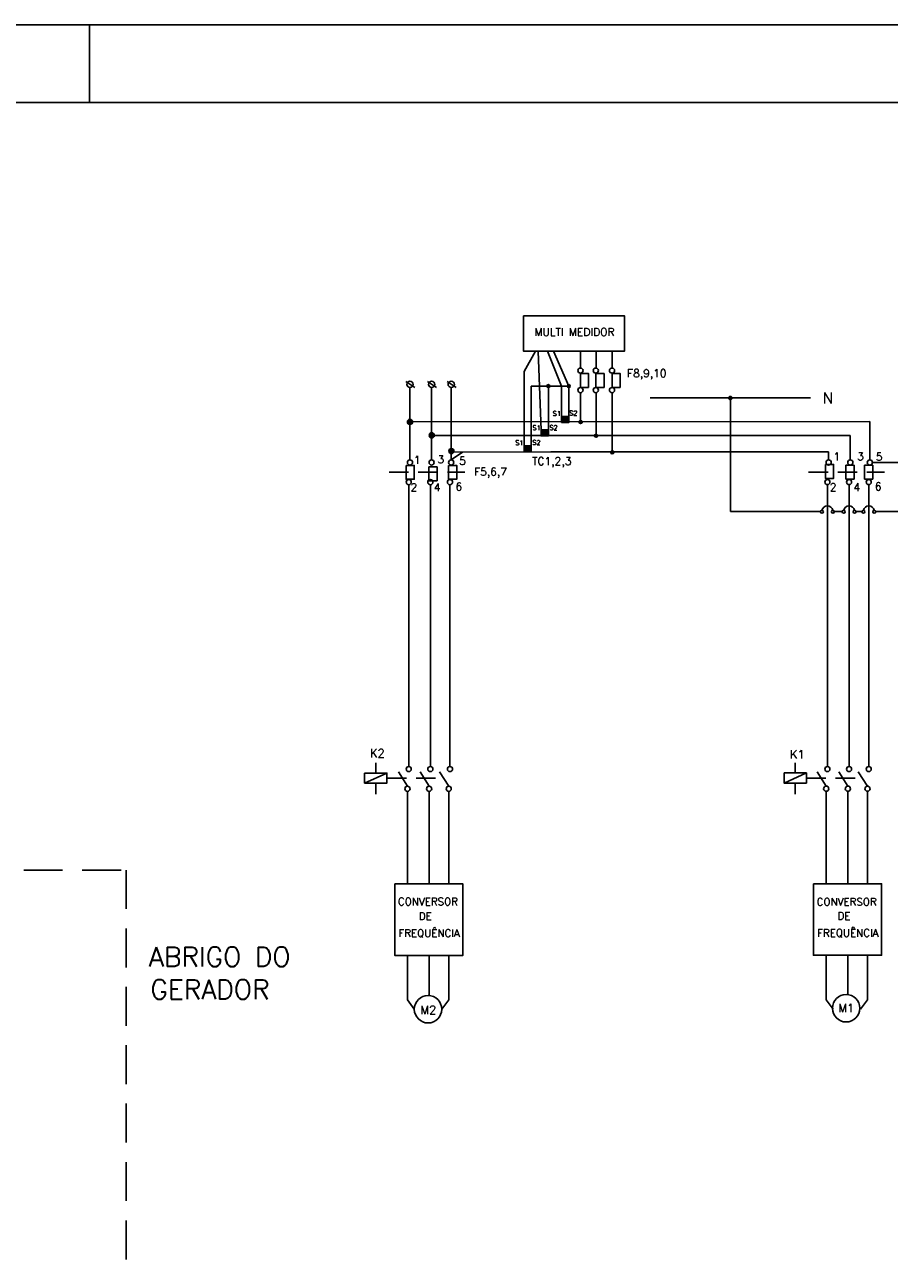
# Model space of a CAD drawing. Header units: millimetres. Extents: x 654.3 to 713.7, y 620 to 662.
# Tile 3 of 6: x 675.9 to 687, y 646.1 to 662. Entities that reach past the tile are written whole.
import ezdxf
from ezdxf.enums import TextEntityAlignment as Align

# ---------------------------------------------------------------- set-up
doc = ezdxf.new("R2010")
doc.units = ezdxf.units.MM
doc.linetypes.add('DASHED2', pattern=[9.525, 6.35, -3.175])
doc.linetypes.add('HIDDEN', pattern=[0.375, 0.25, -0.125])
for name, color, linetype in [('DIAGRAMA', 8, 'Continuous'), ('ETXT004', 4, 'Continuous'), ('ETXT0090', 8, 'Continuous'), ('PADRÃO', 4, 'Continuous'), ('TEXTO', 7, 'Continuous')]:
    doc.layers.add(name, color=color, linetype=linetype)
doc.styles.add('ROMANS', font='romans.shx')

msp = doc.modelspace()

# ---------------------------------------------------------------- hatches: boundary and pattern name
at = {"layer": 'DIAGRAMA', "linetype": 'DASHED2', "ltscale": 0.07}
h = msp.add_hatch(color=2, dxfattribs=at)
h.paths.add_polyline_path([(684.997, 657.234, 1), (684.955, 657.234)])
h.paths.add_polyline_path([(684.976, 657.234), (684.955, 657.234, 0.414214), (684.976, 657.213)])
h.paths.add_polyline_path([(684.976, 657.234), (684.976, 657.213, 0.414214), (684.997, 657.234)])
at = {"layer": 'DIAGRAMA', "linetype": 'Continuous'}
for points in [[(680.893, 656.927, 1), (680.827, 656.927, 1)], [(681.173, 656.754, 1), (681.107, 656.754, 1)], [(681.426, 656.552, 1), (681.359, 656.552, 1)]]:
    msp.add_hatch(color=2, dxfattribs=at).paths.add_polyline_path(points)
at = {"layer": 'ETXT004'}
for points in [[(682.638, 657.406, 1), (682.638, 657.367, 1)], [(682.901, 657.406, 1), (682.901, 657.367, 1)], [(682.901, 656.961), (682.901, 656.997), (682.807, 656.997), (682.807, 656.961)], [(682.808, 656.957), (682.808, 656.921), (682.901, 656.921), (682.901, 656.957)], [(683.053, 656.944, 1), (683.053, 656.906, 1)], [(682.638, 656.786), (682.638, 656.823), (682.544, 656.823), (682.544, 656.786)], [(682.544, 656.783), (682.544, 656.746), (682.638, 656.746), (682.638, 656.783)], [(683.25, 656.768, 1), (683.25, 656.729, 1)], [(682.419, 656.582), (682.419, 656.618), (682.325, 656.618), (682.325, 656.582)], [(682.325, 656.577), (682.325, 656.541), (682.419, 656.541), (682.419, 656.577)], [(683.459, 656.555, 1), (683.459, 656.517, 1)]]:
    msp.add_hatch(color=2, dxfattribs=at).paths.add_polyline_path(points)

# ---------------------------------------------------------------- linework, layer by layer
at = {"layer": 'DIAGRAMA', "color": 2, "linetype": 'Continuous'}
for p, q in [((680.806, 657.444), (680.922, 657.368)), ((681.084, 657.444), (681.2, 657.368)), ((681.336, 657.444), (681.453, 657.368)), ((680.86, 656.439), (680.86, 657.368)), ((681.138, 656.439), (681.138, 657.368)), ((681.39, 656.439), (681.39, 657.368)), ((684.976, 655.777), (684.976, 657.234)), ((680.86, 656.929), (686.767, 656.931)), ((686.767, 656.931), (686.767, 656.438)), ((686.517, 656.754), (682.419, 656.754)), ((686.517, 656.439), (686.517, 656.754)), ((681.537, 656.54), (681.39, 656.439)), ((686.239, 656.541), (682.671, 656.541)), ((686.239, 656.439), (686.239, 656.541)), ((686.803, 656.406), (687.402, 656.406)), ((680.844, 656.12), (680.844, 652.501)), ((681.122, 656.12), (681.122, 652.501)), ((681.374, 656.12), (681.374, 652.501)), ((686.223, 656.121), (686.223, 652.502)), ((686.501, 656.121), (686.501, 652.502)), ((686.754, 656.121), (686.754, 652.502)), ((684.976, 655.777), (686.136, 655.777)), ((686.311, 655.777), (686.414, 655.777)), ((686.59, 655.777), (686.667, 655.777)), ((686.843, 655.777), (688.733, 655.777)), ((680.421, 652.417), (680.421, 652.547)), ((680.421, 652.547), (680.421, 652.417)), ((685.81, 652.548), (685.81, 652.418)), ((685.81, 652.418), (685.81, 652.548)), ((680.564, 652.417), (680.277, 652.288)), ((680.828, 652.248), (680.711, 652.432)), ((681.106, 652.248), (680.989, 652.432)), ((681.358, 652.248), (681.241, 652.432)), ((685.954, 652.418), (685.667, 652.288)), ((686.208, 652.249), (686.09, 652.433)), ((686.486, 652.249), (686.368, 652.433)), ((686.738, 652.249), (686.62, 652.433)), ((680.421, 652.288), (680.421, 652.144)), ((680.828, 652.182), (680.828, 651.589)), ((681.106, 652.182), (681.106, 651.589)), ((681.358, 652.182), (681.358, 651.589)), ((685.81, 652.288), (685.81, 652.145)), ((686.208, 652.183), (686.208, 651.59)), ((686.486, 652.183), (686.486, 651.59)), ((686.738, 652.183), (686.738, 651.59)), ((680.828, 651.589), (680.828, 650.996)), ((681.106, 651.589), (681.106, 650.996)), ((681.358, 651.589), (681.359, 650.996)), ((686.208, 651.59), (686.208, 650.997)), ((686.486, 651.59), (686.486, 650.997)), ((686.738, 651.59), (686.738, 650.997)), ((680.828, 650.077), (680.828, 649.505)), ((681.106, 650.077), (681.106, 649.558)), ((681.359, 650.077), (681.359, 649.505)), ((686.208, 650.078), (686.208, 649.506)), ((686.486, 650.078), (686.486, 649.57)), ((686.738, 650.078), (686.738, 649.506)), ((680.828, 649.505), (680.916, 649.383)), ((681.359, 649.505), (681.268, 649.383)), ((686.208, 649.506), (686.296, 649.383)), ((686.738, 649.506), (686.647, 649.383))]:
    msp.add_line(p, q, dxfattribs=at)
at = {"layer": 'DIAGRAMA', "color": 2, "linetype": 'Continuous', "ltscale": 0.07}
msp.add_line((683.947, 657.234), (686.004, 657.234), dxfattribs=at)
at = {"layer": 'DIAGRAMA', "color": 2, "linetype": 'ByBlock'}
for p, q in [((681.138, 656.753), (682.419, 656.754)), ((681.39, 656.54), (682.671, 656.541))]:
    msp.add_line(p, q, dxfattribs=at)
at = {"layer": 'DIAGRAMA', "color": 2, "linetype": 'HIDDEN'}
for p, q in [((680.591, 656.28), (681.566, 656.28)), ((685.981, 656.281), (686.955, 656.281)), ((680.564, 652.352), (681.292, 652.352)), ((685.954, 652.353), (686.681, 652.353))]:
    msp.add_line(p, q, dxfattribs=at)
at = {"layer": 'DIAGRAMA', "color": 2, "linetype": 'Continuous'}
for points in [[(682.319, 658.291), (683.616, 658.291), (683.616, 657.835), (682.319, 657.835)], [(680.811, 656.369), (680.916, 656.369), (680.916, 656.191), (680.811, 656.191)], [(681.104, 656.348), (681.209, 656.348), (681.209, 656.17), (681.104, 656.17)], [(681.355, 656.369), (681.46, 656.369), (681.46, 656.191), (681.355, 656.191)], [(686.198, 656.38), (686.303, 656.38), (686.303, 656.202), (686.198, 656.202)], [(686.46, 656.37), (686.565, 656.37), (686.565, 656.192), (686.46, 656.192)], [(686.701, 656.37), (686.805, 656.37), (686.805, 656.192), (686.701, 656.192)], [(680.277, 652.417), (680.564, 652.417), (680.564, 652.288), (680.277, 652.288)], [(685.667, 652.418), (685.954, 652.418), (685.954, 652.288), (685.667, 652.288)], [(680.665, 650.993), (681.541, 650.993), (681.541, 650.074), (680.665, 650.074)], [(686.044, 650.996), (686.92, 650.996), (686.92, 650.077), (686.044, 650.077)]]:
    msp.add_lwpolyline(points, close=True, dxfattribs=at)
for points in [[(683.053, 657.835), (683.053, 657.619)], [(683.25, 657.835), (683.25, 657.619)], [(683.459, 657.835), (683.459, 657.619)], [(683.053, 657.302), (683.053, 656.925)], [(683.25, 657.302), (683.25, 656.749)], [(683.459, 657.302), (683.459, 656.536)]]:
    msp.add_lwpolyline(points, dxfattribs=at)
at = {"layer": 'DIAGRAMA', "color": 2, "linetype": 'Continuous', "elevation": 21.421}
for points in [[(683.155, 657.37), (683.051, 657.37), (683.051, 657.548), (683.155, 657.548)], [(683.353, 657.37), (683.248, 657.37), (683.248, 657.548), (683.353, 657.548)], [(683.562, 657.37), (683.457, 657.37), (683.457, 657.548), (683.562, 657.548)]]:
    msp.add_lwpolyline(points, close=True, dxfattribs=at)
at = {"layer": 'DIAGRAMA', "color": 2, "linetype": 'Continuous'}
for centre, radius in [((683.05, 657.586), 0.0331), ((683.247, 657.586), 0.0331), ((683.456, 657.586), 0.0331), ((680.86, 657.409), 0.0403), ((681.138, 657.409), 0.0403), ((681.39, 657.409), 0.0403), ((683.05, 657.335), 0.0331), ((683.247, 657.335), 0.0331), ((683.456, 657.335), 0.0331), ((680.86, 656.927), 0.0331), ((681.14, 656.754), 0.0331), ((681.392, 656.552), 0.0331), ((680.86, 656.406), 0.0331), ((681.138, 656.406), 0.0331), ((681.39, 656.406), 0.0331), ((686.239, 656.406), 0.0331), ((686.517, 656.406), 0.0331), ((686.769, 656.406), 0.0331), ((680.844, 656.153), 0.0331), ((681.122, 656.153), 0.0331), ((681.374, 656.153), 0.0331), ((686.223, 656.154), 0.0331), ((686.501, 656.154), 0.0331), ((686.754, 656.154), 0.0331), ((686.153, 655.773), 0.0186), ((686.293, 655.773), 0.0186), ((686.432, 655.773), 0.0186), ((686.572, 655.773), 0.0186), ((686.685, 655.773), 0.0186), ((686.825, 655.773), 0.0186), ((680.844, 652.468), 0.0331), ((681.122, 652.468), 0.0331), ((681.374, 652.468), 0.0331), ((686.223, 652.468), 0.0331), ((686.501, 652.468), 0.0331), ((686.754, 652.468), 0.0331), ((680.828, 652.215), 0.0331), ((681.106, 652.215), 0.0331), ((681.358, 652.215), 0.0331), ((686.208, 652.216), 0.0331), ((686.486, 652.216), 0.0331), ((686.738, 652.216), 0.0331), ((681.092, 649.383), 0.176), ((686.463, 649.396), 0.176)]:
    msp.add_circle(centre, radius, dxfattribs=at)
at = {"layer": 'DIAGRAMA', "color": 2, "linetype": 'DASHED2', "ltscale": 0.07}
msp.add_circle((684.976, 657.234), 0.0209, dxfattribs=at)
at = {"layer": 'DIAGRAMA', "color": 2, "linetype": 'Continuous'}
for centre in [(686.223, 655.775), (686.502, 655.775), (686.755, 655.775)]:
    msp.add_arc(centre, 0.0719, 13.4076, 166.5809, dxfattribs=at)
at = {"layer": 'ETXT004', "color": 2}
for p, q in [((682.325, 657.576), (682.474, 657.835)), ((682.544, 656.822), (682.506, 657.835)), ((682.807, 657.387), (682.628, 657.835)), ((682.901, 657.387), (682.703, 657.835)), ((682.325, 656.617), (682.325, 657.576)), ((682.419, 657.387), (682.619, 657.387)), ((682.419, 656.617), (682.419, 657.387)), ((682.638, 656.822), (682.638, 657.387)), ((682.657, 657.387), (682.788, 657.387)), ((682.788, 657.387), (682.882, 657.387)), ((682.807, 656.997), (682.807, 657.387)), ((682.901, 656.997), (682.901, 657.387))]:
    msp.add_line(p, q, dxfattribs=at)
for points in [[(682.807, 656.961), (682.807, 656.997), (682.901, 656.997), (682.901, 656.961)], [(682.808, 656.957), (682.808, 656.921), (682.901, 656.921), (682.901, 656.957)], [(682.544, 656.786), (682.544, 656.823), (682.638, 656.823), (682.638, 656.786)], [(682.544, 656.783), (682.544, 656.746), (682.638, 656.746), (682.638, 656.783)], [(682.325, 656.582), (682.325, 656.618), (682.419, 656.618), (682.419, 656.582)], [(682.325, 656.577), (682.325, 656.541), (682.419, 656.541), (682.419, 656.577)]]:
    msp.add_lwpolyline(points, close=True, dxfattribs=at)
for centre in [(682.638, 657.387), (682.901, 657.387), (683.053, 656.925), (683.25, 656.749), (683.459, 656.536)]:
    msp.add_circle(centre, 0.0192, dxfattribs=at)
at = {"layer": 'ETXT0090', "color": 7, "linetype": 'HIDDEN', "ltscale": 2}
msp.add_lwpolyline([(658.648, 651.171), (677.215, 651.171), (677.215, 634.337), (658.648, 634.337)], close=True, dxfattribs=at)
at = {"layer": 'PADRÃO', "color": 2}
for p, q in [((654.342, 662.027), (713.742, 662.027)), ((676.742, 661.027), (676.742, 662.027)), ((676.742, 661.027), (676.742, 662.027))]:
    msp.add_line(p, q, dxfattribs=at)
at = {"layer": 'PADRÃO', "color": 1}
msp.add_line((712.742, 661.027), (656.842, 661.027), dxfattribs=at)

# ---------------------------------------------------------------- texts
at = {"layer": 'DIAGRAMA', "color": 2, "style": 'ROMANS'}
for s, height, p in [('MULTI MEDIDOR', 0.10036, (682.973, 658.081)), ('F8,9,10', 0.1004, (683.902, 657.537)), ('N', 0.141, (686.229, 657.235)), ('1', 0.1, (680.954, 656.439)), ('3', 0.1, (681.257, 656.446)), ('5', 0.1, (681.533, 656.427)), ('TC1,2,3', 0.1004, (682.682, 656.407)), ('1', 0.1, (686.344, 656.483)), ('3', 0.1, (686.647, 656.483)), ('5', 0.1, (686.888, 656.481)), ('F5,6,7', 0.1004, (681.896, 656.272)), ('2', 0.1, (680.908, 656.087)), ('4', 0.1, (681.211, 656.087)), ('6', 0.1, (681.487, 656.096)), ('2', 0.1, (686.298, 656.088)), ('4', 0.1, (686.601, 656.088)), ('6', 0.1, (686.877, 656.097)), ('K2', 0.1086, (680.441, 652.672)), ('K1', 0.1086, (685.836, 652.656)), ('CONVERSOR', 0.0967, (681.091, 650.766)), ('CONVERSOR', 0.0967, (686.471, 650.763)), ('DE ', 0.0967, (681.09, 650.579)), ('DE ', 0.0967, (686.469, 650.582)), ('FREQUÊNCIA', 0.0967, (681.105, 650.37)), ('FREQUÊNCIA', 0.0967, (686.485, 650.373)), ('M1', 0.1086, (686.465, 649.399)), ('M2', 0.1086, (681.096, 649.374))]:
    msp.add_text(s, height=height, dxfattribs=at).set_placement(p, align=Align.MIDDLE)
at = {"layer": 'ETXT004', "color": 2, "style": 'ROMANS'}
for s, p in [('S1', (682.746, 657.034)), ('S2', (682.959, 657.04)), ('S1', (682.486, 656.851)), ('S2', (682.704, 656.853)), ('S1', (682.266, 656.659)), ('S2', (682.485, 656.662))]:
    msp.add_text(s, height=0.0615, dxfattribs=at).set_placement(p, align=Align.MIDDLE)
at = {"layer": 'TEXTO', "color": 2, "style": 'ROMANS'}
for s, p in [('ABRIGO DO', (677.505, 649.932)), ('GERADOR', (677.525, 649.513))]:
    msp.add_text(s, height=0.25, dxfattribs=at).set_placement(p)

doc.saveas('drawing.dxf')
